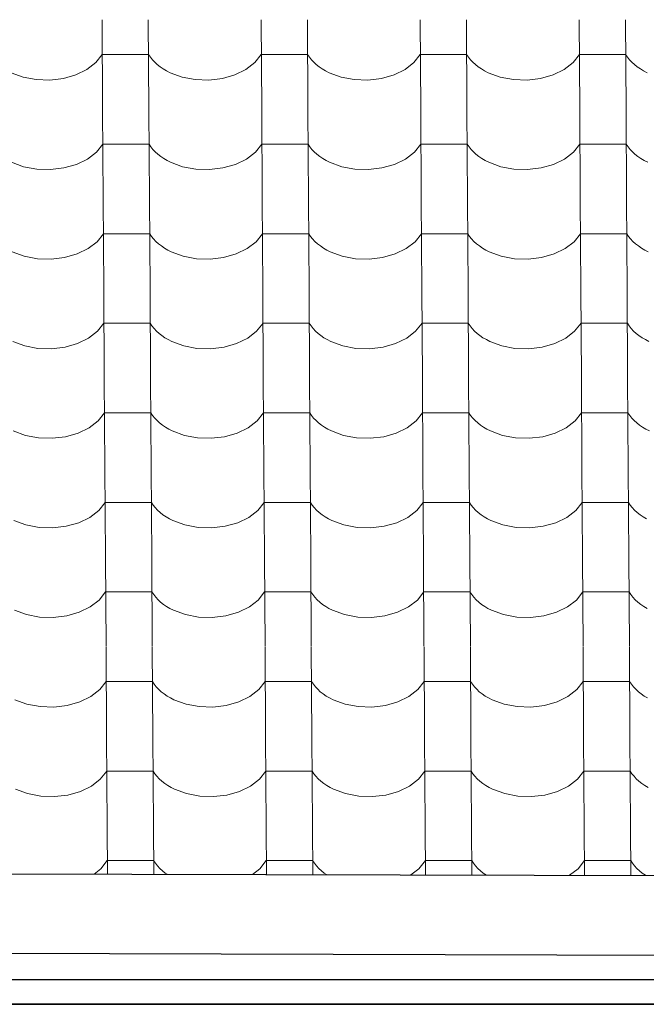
# Model space of a CAD drawing. Header units: millimetres. Extents: x -29001 to 109416, y -1251 to 13451.
# Tile 54 of 163: x -15792 to -15142, y 6987 to 8009. Entities that reach past the tile are written whole.
import ezdxf

# ---------------------------------------------------------------- set-up
doc = ezdxf.new("R2010")
doc.units = ezdxf.units.MM
doc.header["$MEASUREMENT"] = 0
for name, color, linetype in [('POHLED JIŽNÍ_1_Konstrukce - nosné', 7, 'Continuous'), ('POHLED JIŽNÍ_1_Nové_Konstrukce - krov', 7, 'Continuous'), ('POHLED JIŽNÍ_1_Nové_Konstrukce - střechy a skořepiny', 7, 'Continuous'), ('POHLED JIŽNÍ_1_Nové_Konstrukce - římsy', 7, 'Continuous'), ('POHLED JIŽNÍ_1_Nové_Výplně - Povrchové', 7, 'Continuous')]:
    doc.layers.add(name, color=color, linetype=linetype)

# ---------------------------------------------------------------- blocks, each defined once
blk = doc.blocks.new('*X1', base_point=(-31394.7, -25864.9))
at = {"layer": 'POHLED JIŽNÍ_1_Nové_Výplně - Povrchové', "color": 21, "linetype": 'Continuous', "lineweight": 20, "true_color": 0xffaaaa}
for p, q in [((-15706.3, 8009), (-15705.7, 7916.3)), ((-15658.3, 8009), (-15657.7, 7916.3)), ((-15541.3, 8009), (-15540.7, 7916.3)), ((-15493.3, 8009), (-15492.7, 7916.3)), ((-15376.3, 8009), (-15375.7, 7916.3)), ((-15328.3, 8009), (-15327.7, 7916.3)), ((-15211.3, 8009), (-15210.7, 7916.3)), ((-15163.3, 8009), (-15162.7, 7916.3)), ((-15712.7, 7964.5), (-15706.1, 7972.8)), ((-15682.1, 7972.8), (-15706.1, 7972.8)), ((-15658.1, 7972.8), (-15682.1, 7972.8)), ((-15658.1, 7972.8), (-15656.2, 7970.1)), ((-15656.2, 7970.1), (-15654.1, 7967.4)), ((-15654.1, 7967.4), (-15651.7, 7964.8)), ((-15651.7, 7964.8), (-15649, 7962.3)), ((-15547.7, 7964.5), (-15541.1, 7972.8)), ((-15517.1, 7972.8), (-15541.1, 7972.8)), ((-15493.1, 7972.8), (-15517.1, 7972.8)), ((-15493.1, 7972.8), (-15491.2, 7970.1)), ((-15491.2, 7970.1), (-15489.1, 7967.4)), ((-15489.1, 7967.4), (-15486.7, 7964.8)), ((-15486.7, 7964.8), (-15484, 7962.3)), ((-15382.7, 7964.5), (-15376.1, 7972.8)), ((-15352.1, 7972.8), (-15376.1, 7972.8)), ((-15328.1, 7972.8), (-15352.1, 7972.8)), ((-15328.1, 7972.8), (-15326.2, 7970.1)), ((-15326.2, 7970.1), (-15324.1, 7967.4)), ((-15324.1, 7967.4), (-15321.7, 7964.8)), ((-15321.7, 7964.8), (-15319, 7962.3)), ((-15217.7, 7964.5), (-15211.1, 7972.8)), ((-15187.1, 7972.8), (-15211.1, 7972.8)), ((-15163.1, 7972.8), (-15187.1, 7972.8)), ((-15163.1, 7972.8), (-15161.2, 7970.1)), ((-15161.2, 7970.1), (-15159.1, 7967.4)), ((-15159.1, 7967.4), (-15156.7, 7964.8)), ((-15156.7, 7964.8), (-15154, 7962.3)), ((-15733.4, 7951.7), (-15722, 7957.3)), ((-15722, 7957.3), (-15712.7, 7964.5)), ((-15649, 7962.3), (-15646, 7960)), ((-15646, 7960), (-15642.8, 7957.8)), ((-15642.8, 7957.8), (-15639.4, 7955.8)), ((-15639.4, 7955.8), (-15635.7, 7953.9)), ((-15568.4, 7951.7), (-15557, 7957.3)), ((-15557, 7957.3), (-15547.7, 7964.5)), ((-15484, 7962.3), (-15481, 7960)), ((-15481, 7960), (-15477.8, 7957.8)), ((-15477.8, 7957.8), (-15474.4, 7955.8)), ((-15474.4, 7955.8), (-15470.7, 7953.9)), ((-15403.4, 7951.7), (-15392, 7957.3)), ((-15392, 7957.3), (-15382.7, 7964.5)), ((-15319, 7962.3), (-15316, 7960)), ((-15316, 7960), (-15312.8, 7957.8)), ((-15312.8, 7957.8), (-15309.4, 7955.8)), ((-15309.4, 7955.8), (-15305.7, 7953.9)), ((-15238.4, 7951.7), (-15227, 7957.3)), ((-15227, 7957.3), (-15217.7, 7964.5)), ((-15154, 7962.3), (-15151, 7960)), ((-15151, 7960), (-15147.8, 7957.8)), ((-15147.8, 7957.8), (-15144.4, 7955.8)), ((-15144.4, 7955.8), (-15140.8, 7953.9)), ((-15800.7, 7953.9), (-15788.3, 7949.4)), ((-15788.3, 7949.4), (-15774.6, 7946.8)), ((-15774.6, 7946.8), (-15760.4, 7946.3)), ((-15760.4, 7946.3), (-15746.4, 7948)), ((-15746.4, 7948), (-15733.4, 7951.7)), ((-15635.7, 7953.9), (-15623.3, 7949.4)), ((-15623.3, 7949.4), (-15609.6, 7946.8)), ((-15609.6, 7946.8), (-15595.4, 7946.3)), ((-15595.4, 7946.3), (-15581.4, 7948)), ((-15581.4, 7948), (-15568.4, 7951.7)), ((-15470.7, 7953.9), (-15458.3, 7949.4)), ((-15458.3, 7949.4), (-15444.6, 7946.8)), ((-15444.6, 7946.8), (-15430.4, 7946.3)), ((-15430.4, 7946.3), (-15416.5, 7948)), ((-15416.5, 7948), (-15403.4, 7951.7)), ((-15305.7, 7953.9), (-15293.3, 7949.4)), ((-15293.3, 7949.4), (-15279.6, 7946.8)), ((-15279.6, 7946.8), (-15265.4, 7946.3)), ((-15265.4, 7946.3), (-15251.5, 7948)), ((-15251.5, 7948), (-15238.4, 7951.7)), ((-15705.7, 7916), (-15705.2, 7823.3)), ((-15657.7, 7916), (-15657.1, 7823.3)), ((-15540.7, 7916), (-15540.2, 7823.3)), ((-15492.7, 7916), (-15492.1, 7823.3)), ((-15375.7, 7916), (-15375.2, 7823.3)), ((-15327.7, 7916), (-15327.1, 7823.3)), ((-15210.7, 7916), (-15210.2, 7823.3)), ((-15162.7, 7916), (-15162.1, 7823.3)), ((-15712.1, 7871.4), (-15705.5, 7879.8)), ((-15681.5, 7879.8), (-15705.5, 7879.8)), ((-15657.5, 7879.8), (-15681.5, 7879.8)), ((-15657.5, 7879.8), (-15655.6, 7877)), ((-15655.6, 7877), (-15653.5, 7874.3)), ((-15653.5, 7874.3), (-15651.1, 7871.8)), ((-15547.1, 7871.4), (-15540.5, 7879.8)), ((-15516.5, 7879.8), (-15540.5, 7879.8)), ((-15492.5, 7879.8), (-15516.5, 7879.8)), ((-15492.5, 7879.8), (-15490.6, 7877)), ((-15490.6, 7877), (-15488.5, 7874.3)), ((-15488.5, 7874.3), (-15486.1, 7871.8)), ((-15382.1, 7871.4), (-15375.5, 7879.8)), ((-15351.5, 7879.8), (-15375.5, 7879.8)), ((-15327.5, 7879.8), (-15351.5, 7879.8)), ((-15327.5, 7879.8), (-15325.6, 7877)), ((-15325.6, 7877), (-15323.5, 7874.3)), ((-15323.5, 7874.3), (-15321.1, 7871.8)), ((-15217.1, 7871.4), (-15210.5, 7879.8)), ((-15186.5, 7879.8), (-15210.5, 7879.8)), ((-15162.5, 7879.8), (-15186.5, 7879.8)), ((-15162.5, 7879.8), (-15160.6, 7877)), ((-15160.6, 7877), (-15158.5, 7874.3)), ((-15158.5, 7874.3), (-15156.1, 7871.8)), ((-15732.8, 7858.7), (-15721.4, 7864.3)), ((-15721.4, 7864.3), (-15712.1, 7871.4)), ((-15651.1, 7871.8), (-15648.4, 7869.3)), ((-15648.4, 7869.3), (-15645.4, 7867)), ((-15645.4, 7867), (-15642.2, 7864.8)), ((-15642.2, 7864.8), (-15638.8, 7862.8)), ((-15638.8, 7862.8), (-15635.2, 7860.9)), ((-15567.8, 7858.7), (-15556.4, 7864.3)), ((-15556.4, 7864.3), (-15547.1, 7871.4)), ((-15486.1, 7871.8), (-15483.4, 7869.3)), ((-15483.4, 7869.3), (-15480.4, 7867)), ((-15480.4, 7867), (-15477.2, 7864.8)), ((-15477.2, 7864.8), (-15473.8, 7862.8)), ((-15473.8, 7862.8), (-15470.2, 7860.9)), ((-15402.8, 7858.7), (-15391.4, 7864.3)), ((-15391.4, 7864.3), (-15382.1, 7871.4)), ((-15321.1, 7871.8), (-15318.4, 7869.3)), ((-15318.4, 7869.3), (-15315.4, 7867)), ((-15315.4, 7867), (-15312.2, 7864.8)), ((-15312.2, 7864.8), (-15308.8, 7862.8)), ((-15308.8, 7862.8), (-15305.2, 7860.9)), ((-15237.8, 7858.7), (-15226.4, 7864.3)), ((-15226.4, 7864.3), (-15217.1, 7871.4)), ((-15156.1, 7871.8), (-15153.4, 7869.3)), ((-15153.4, 7869.3), (-15150.4, 7867)), ((-15150.4, 7867), (-15147.2, 7864.8)), ((-15147.2, 7864.8), (-15143.8, 7862.8)), ((-15143.8, 7862.8), (-15140.2, 7860.9)), ((-15800.2, 7860.9), (-15787.7, 7856.3)), ((-15787.7, 7856.3), (-15774, 7853.8)), ((-15774, 7853.8), (-15759.8, 7853.3)), ((-15759.8, 7853.3), (-15745.9, 7855)), ((-15745.9, 7855), (-15732.8, 7858.7)), ((-15635.2, 7860.9), (-15622.7, 7856.3)), ((-15622.7, 7856.3), (-15609, 7853.8)), ((-15609, 7853.8), (-15594.8, 7853.3)), ((-15594.8, 7853.3), (-15580.9, 7855)), ((-15580.9, 7855), (-15567.8, 7858.7)), ((-15470.2, 7860.9), (-15457.7, 7856.3)), ((-15457.7, 7856.3), (-15444, 7853.8)), ((-15444, 7853.8), (-15429.8, 7853.3)), ((-15429.8, 7853.3), (-15415.9, 7855)), ((-15415.9, 7855), (-15402.8, 7858.7)), ((-15305.2, 7860.9), (-15292.7, 7856.3)), ((-15292.7, 7856.3), (-15279, 7853.8)), ((-15279, 7853.8), (-15264.8, 7853.3)), ((-15264.8, 7853.3), (-15250.9, 7855)), ((-15250.9, 7855), (-15237.8, 7858.7)), ((-15705.2, 7823), (-15704.6, 7730.3)), ((-15657.1, 7823), (-15656.5, 7730.3)), ((-15540.2, 7823), (-15539.6, 7730.3)), ((-15492.1, 7823), (-15491.5, 7730.3)), ((-15375.2, 7823), (-15374.6, 7730.3)), ((-15327.1, 7823), (-15326.5, 7730.3)), ((-15210.2, 7823), (-15209.6, 7730.3)), ((-15162.1, 7823), (-15161.5, 7730.3)), ((-15711.5, 7778.4), (-15704.9, 7786.8)), ((-15680.9, 7786.8), (-15704.9, 7786.8)), ((-15656.9, 7786.8), (-15680.9, 7786.8)), ((-15656.9, 7786.8), (-15655, 7784)), ((-15655, 7784), (-15652.9, 7781.3)), ((-15652.9, 7781.3), (-15650.5, 7778.7)), ((-15546.5, 7778.4), (-15539.9, 7786.8)), ((-15515.9, 7786.8), (-15539.9, 7786.8)), ((-15491.9, 7786.8), (-15515.9, 7786.8)), ((-15491.9, 7786.8), (-15490.1, 7784)), ((-15490.1, 7784), (-15487.9, 7781.3)), ((-15487.9, 7781.3), (-15485.5, 7778.7)), ((-15381.5, 7778.4), (-15374.9, 7786.8)), ((-15350.9, 7786.8), (-15374.9, 7786.8)), ((-15326.9, 7786.8), (-15350.9, 7786.8)), ((-15326.9, 7786.8), (-15325.1, 7784)), ((-15325.1, 7784), (-15322.9, 7781.3)), ((-15322.9, 7781.3), (-15320.5, 7778.7)), ((-15216.5, 7778.4), (-15209.9, 7786.8)), ((-15185.9, 7786.8), (-15209.9, 7786.8)), ((-15161.9, 7786.8), (-15185.9, 7786.8)), ((-15161.9, 7786.8), (-15160.1, 7784)), ((-15160.1, 7784), (-15157.9, 7781.3)), ((-15157.9, 7781.3), (-15155.5, 7778.7)), ((-15732.2, 7765.7), (-15720.8, 7771.3)), ((-15720.8, 7771.3), (-15711.5, 7778.4)), ((-15650.5, 7778.7), (-15647.8, 7776.3)), ((-15647.8, 7776.3), (-15644.8, 7774)), ((-15644.8, 7774), (-15641.6, 7771.8)), ((-15641.6, 7771.8), (-15638.2, 7769.8)), ((-15567.3, 7765.7), (-15555.8, 7771.3)), ((-15555.8, 7771.3), (-15546.5, 7778.4)), ((-15485.5, 7778.7), (-15482.8, 7776.3)), ((-15482.8, 7776.3), (-15479.8, 7774)), ((-15479.8, 7774), (-15476.6, 7771.8)), ((-15476.6, 7771.8), (-15473.2, 7769.8)), ((-15402.3, 7765.7), (-15390.8, 7771.3)), ((-15390.8, 7771.3), (-15381.5, 7778.4)), ((-15320.5, 7778.7), (-15317.8, 7776.3)), ((-15317.8, 7776.3), (-15314.8, 7774)), ((-15314.8, 7774), (-15311.6, 7771.8)), ((-15311.6, 7771.8), (-15308.2, 7769.8)), ((-15237.3, 7765.7), (-15225.8, 7771.3)), ((-15225.8, 7771.3), (-15216.5, 7778.4)), ((-15155.5, 7778.7), (-15152.8, 7776.3)), ((-15152.8, 7776.3), (-15149.8, 7774)), ((-15149.8, 7774), (-15146.6, 7771.8)), ((-15146.6, 7771.8), (-15143.2, 7769.8)), ((-15799.6, 7767.9), (-15787.1, 7763.3)), ((-15787.1, 7763.3), (-15773.4, 7760.8)), ((-15773.4, 7760.8), (-15759.2, 7760.3)), ((-15759.2, 7760.3), (-15745.3, 7762)), ((-15745.3, 7762), (-15732.2, 7765.7)), ((-15638.2, 7769.8), (-15634.6, 7767.9)), ((-15634.6, 7767.9), (-15622.1, 7763.3)), ((-15622.1, 7763.3), (-15608.4, 7760.8)), ((-15608.4, 7760.8), (-15594.3, 7760.3)), ((-15594.3, 7760.3), (-15580.3, 7762)), ((-15580.3, 7762), (-15567.3, 7765.7)), ((-15473.2, 7769.8), (-15469.6, 7767.9)), ((-15469.6, 7767.9), (-15457.1, 7763.3)), ((-15457.1, 7763.3), (-15443.4, 7760.8)), ((-15443.4, 7760.8), (-15429.3, 7760.3)), ((-15429.3, 7760.3), (-15415.3, 7762)), ((-15415.3, 7762), (-15402.3, 7765.7)), ((-15308.2, 7769.8), (-15304.6, 7767.9)), ((-15304.6, 7767.9), (-15292.1, 7763.3)), ((-15292.1, 7763.3), (-15278.4, 7760.8)), ((-15278.4, 7760.8), (-15264.3, 7760.3)), ((-15264.3, 7760.3), (-15250.3, 7762)), ((-15250.3, 7762), (-15237.3, 7765.7)), ((-15143.2, 7769.8), (-15139.6, 7767.9)), ((-15704.6, 7730), (-15704, 7637.3)), ((-15656.5, 7730), (-15656, 7637.3)), ((-15539.6, 7730), (-15539, 7637.3)), ((-15491.5, 7730), (-15491, 7637.3)), ((-15374.6, 7730), (-15374, 7637.3)), ((-15326.5, 7730), (-15326, 7637.3)), ((-15209.6, 7730), (-15209, 7637.3)), ((-15161.5, 7730), (-15161, 7637.3)), ((-15711, 7685.4), (-15704.3, 7693.8)), ((-15680.3, 7693.8), (-15704.3, 7693.8)), ((-15656.3, 7693.8), (-15680.3, 7693.8)), ((-15656.3, 7693.8), (-15654.5, 7691)), ((-15654.5, 7691), (-15652.3, 7688.3)), ((-15546, 7685.4), (-15539.3, 7693.8)), ((-15515.3, 7693.8), (-15539.3, 7693.8)), ((-15491.3, 7693.8), (-15515.3, 7693.8)), ((-15491.3, 7693.8), (-15489.5, 7691)), ((-15489.5, 7691), (-15487.3, 7688.3)), ((-15381, 7685.4), (-15374.3, 7693.8)), ((-15350.3, 7693.8), (-15374.3, 7693.8)), ((-15326.3, 7693.8), (-15350.3, 7693.8)), ((-15326.3, 7693.8), (-15324.5, 7691)), ((-15324.5, 7691), (-15322.3, 7688.3)), ((-15216, 7685.4), (-15209.4, 7693.8)), ((-15185.3, 7693.8), (-15209.4, 7693.8)), ((-15161.3, 7693.8), (-15185.3, 7693.8)), ((-15161.3, 7693.8), (-15159.5, 7691)), ((-15159.5, 7691), (-15157.3, 7688.3)), ((-15720.2, 7678.3), (-15711, 7685.4)), ((-15652.3, 7688.3), (-15649.9, 7685.7)), ((-15649.9, 7685.7), (-15647.2, 7683.3)), ((-15647.2, 7683.3), (-15644.3, 7680.9)), ((-15644.3, 7680.9), (-15641.1, 7678.8)), ((-15641.1, 7678.8), (-15637.6, 7676.8)), ((-15555.2, 7678.3), (-15546, 7685.4)), ((-15487.3, 7688.3), (-15484.9, 7685.7)), ((-15484.9, 7685.7), (-15482.2, 7683.3)), ((-15482.2, 7683.3), (-15479.3, 7680.9)), ((-15479.3, 7680.9), (-15476.1, 7678.8)), ((-15476.1, 7678.8), (-15472.6, 7676.8)), ((-15390.2, 7678.3), (-15381, 7685.4)), ((-15322.3, 7688.3), (-15319.9, 7685.7)), ((-15319.9, 7685.7), (-15317.2, 7683.3)), ((-15317.2, 7683.3), (-15314.3, 7680.9)), ((-15314.3, 7680.9), (-15311.1, 7678.8)), ((-15311.1, 7678.8), (-15307.6, 7676.8)), ((-15225.2, 7678.3), (-15216, 7685.4)), ((-15157.3, 7688.3), (-15154.9, 7685.7)), ((-15154.9, 7685.7), (-15152.2, 7683.3)), ((-15152.2, 7683.3), (-15149.3, 7680.9)), ((-15149.3, 7680.9), (-15146.1, 7678.8)), ((-15146.1, 7678.8), (-15142.6, 7676.8)), ((-15799, 7674.9), (-15786.5, 7670.3)), ((-15786.5, 7670.3), (-15772.8, 7667.7)), ((-15758.7, 7667.3), (-15744.7, 7668.9)), ((-15744.7, 7668.9), (-15731.7, 7672.7)), ((-15731.7, 7672.7), (-15720.2, 7678.3)), ((-15637.6, 7676.8), (-15634, 7674.9)), ((-15634, 7674.9), (-15621.5, 7670.3)), ((-15621.5, 7670.3), (-15607.9, 7667.7)), ((-15593.7, 7667.3), (-15579.7, 7668.9)), ((-15579.7, 7668.9), (-15566.7, 7672.7)), ((-15566.7, 7672.7), (-15555.2, 7678.3)), ((-15472.6, 7676.8), (-15469, 7674.9)), ((-15469, 7674.9), (-15456.5, 7670.3)), ((-15456.5, 7670.3), (-15442.9, 7667.7)), ((-15428.7, 7667.3), (-15414.7, 7668.9)), ((-15414.7, 7668.9), (-15401.7, 7672.7)), ((-15401.7, 7672.7), (-15390.2, 7678.3)), ((-15307.6, 7676.8), (-15304, 7674.9)), ((-15304, 7674.9), (-15291.5, 7670.3)), ((-15291.5, 7670.3), (-15277.9, 7667.7)), ((-15263.7, 7667.3), (-15249.7, 7668.9)), ((-15249.7, 7668.9), (-15236.7, 7672.7)), ((-15236.7, 7672.7), (-15225.2, 7678.3)), ((-15142.6, 7676.8), (-15139, 7674.9)), ((-15772.8, 7667.7), (-15758.7, 7667.3)), ((-15607.9, 7667.7), (-15593.7, 7667.3)), ((-15442.9, 7667.7), (-15428.7, 7667.3)), ((-15277.9, 7667.7), (-15263.7, 7667.3)), ((-15704, 7637), (-15703.4, 7544.3)), ((-15656, 7637), (-15655.4, 7544.3)), ((-15539, 7637), (-15538.4, 7544.3)), ((-15491, 7637), (-15490.4, 7544.3)), ((-15374, 7637), (-15373.4, 7544.3)), ((-15326, 7637), (-15325.4, 7544.3)), ((-15209, 7637), (-15208.4, 7544.3)), ((-15161, 7637), (-15160.4, 7544.3)), ((-15710.4, 7592.4), (-15703.8, 7600.8)), ((-15679.7, 7600.8), (-15703.8, 7600.8)), ((-15655.7, 7600.8), (-15679.7, 7600.8)), ((-15655.7, 7600.8), (-15653.9, 7598)), ((-15653.9, 7598), (-15651.7, 7595.3)), ((-15545.4, 7592.4), (-15538.8, 7600.8)), ((-15514.7, 7600.8), (-15538.8, 7600.8)), ((-15490.7, 7600.8), (-15514.7, 7600.8)), ((-15490.7, 7600.8), (-15488.9, 7598)), ((-15488.9, 7598), (-15486.8, 7595.3)), ((-15380.4, 7592.4), (-15373.8, 7600.8)), ((-15349.8, 7600.8), (-15373.8, 7600.8)), ((-15325.7, 7600.8), (-15349.8, 7600.8)), ((-15325.7, 7600.8), (-15323.9, 7598)), ((-15323.9, 7598), (-15321.8, 7595.3)), ((-15215.4, 7592.4), (-15208.8, 7600.8)), ((-15184.8, 7600.8), (-15208.8, 7600.8)), ((-15160.7, 7600.8), (-15184.8, 7600.8)), ((-15160.7, 7600.8), (-15158.9, 7598)), ((-15158.9, 7598), (-15156.8, 7595.3)), ((-15719.6, 7585.2), (-15710.4, 7592.4)), ((-15651.7, 7595.3), (-15649.3, 7592.7)), ((-15649.3, 7592.7), (-15646.6, 7590.3)), ((-15646.6, 7590.3), (-15643.7, 7587.9)), ((-15643.7, 7587.9), (-15640.5, 7585.8)), ((-15554.6, 7585.2), (-15545.4, 7592.4)), ((-15486.8, 7595.3), (-15484.3, 7592.7)), ((-15484.3, 7592.7), (-15481.6, 7590.3)), ((-15481.6, 7590.3), (-15478.7, 7587.9)), ((-15478.7, 7587.9), (-15475.5, 7585.8)), ((-15389.6, 7585.2), (-15380.4, 7592.4)), ((-15321.8, 7595.3), (-15319.3, 7592.7)), ((-15319.3, 7592.7), (-15316.6, 7590.3)), ((-15316.6, 7590.3), (-15313.7, 7587.9)), ((-15313.7, 7587.9), (-15310.5, 7585.8)), ((-15224.7, 7585.2), (-15215.4, 7592.4)), ((-15156.8, 7595.3), (-15154.3, 7592.7)), ((-15154.3, 7592.7), (-15151.6, 7590.3)), ((-15151.6, 7590.3), (-15148.7, 7587.9)), ((-15148.7, 7587.9), (-15145.5, 7585.8)), ((-15798.4, 7581.9), (-15785.9, 7577.3)), ((-15785.9, 7577.3), (-15772.3, 7574.7)), ((-15744.1, 7575.9), (-15731.1, 7579.7)), ((-15731.1, 7579.7), (-15719.6, 7585.2)), ((-15640.5, 7585.8), (-15637, 7583.7)), ((-15637, 7583.7), (-15633.4, 7581.9)), ((-15633.4, 7581.9), (-15620.9, 7577.3)), ((-15620.9, 7577.3), (-15607.3, 7574.7)), ((-15579.1, 7575.9), (-15566.1, 7579.7)), ((-15566.1, 7579.7), (-15554.6, 7585.2)), ((-15475.5, 7585.8), (-15472.1, 7583.7)), ((-15472.1, 7583.7), (-15468.4, 7581.9)), ((-15468.4, 7581.9), (-15455.9, 7577.3)), ((-15455.9, 7577.3), (-15442.3, 7574.7)), ((-15414.1, 7575.9), (-15401.1, 7579.7)), ((-15401.1, 7579.7), (-15389.6, 7585.2)), ((-15310.5, 7585.8), (-15307.1, 7583.7)), ((-15307.1, 7583.7), (-15303.4, 7581.9)), ((-15303.4, 7581.9), (-15290.9, 7577.3)), ((-15290.9, 7577.3), (-15277.3, 7574.7)), ((-15249.1, 7575.9), (-15236.1, 7579.7)), ((-15236.1, 7579.7), (-15224.7, 7585.2)), ((-15145.5, 7585.8), (-15142.1, 7583.7)), ((-15142.1, 7583.7), (-15138.4, 7581.9)), ((-15772.3, 7574.7), (-15758.1, 7574.3)), ((-15758.1, 7574.3), (-15744.1, 7575.9)), ((-15607.3, 7574.7), (-15593.1, 7574.3)), ((-15593.1, 7574.3), (-15579.1, 7575.9)), ((-15442.3, 7574.7), (-15428.1, 7574.3)), ((-15428.1, 7574.3), (-15414.1, 7575.9)), ((-15277.3, 7574.7), (-15263.1, 7574.3)), ((-15263.1, 7574.3), (-15249.1, 7575.9)), ((-15703.4, 7544), (-15702.8, 7451.3)), ((-15655.4, 7544), (-15654.8, 7451.3)), ((-15538.4, 7544), (-15537.8, 7451.3)), ((-15490.4, 7544), (-15489.8, 7451.3)), ((-15373.4, 7544), (-15372.8, 7451.3)), ((-15325.4, 7544), (-15324.8, 7451.3)), ((-15208.4, 7544), (-15207.8, 7451.3)), ((-15160.4, 7544), (-15159.8, 7451.3)), ((-15709.8, 7499.4), (-15703.2, 7507.8)), ((-15679.2, 7507.8), (-15703.2, 7507.8)), ((-15655.1, 7507.8), (-15679.2, 7507.8)), ((-15655.1, 7507.8), (-15653.3, 7505)), ((-15653.3, 7505), (-15651.2, 7502.3)), ((-15544.8, 7499.4), (-15538.2, 7507.8)), ((-15514.2, 7507.8), (-15538.2, 7507.8)), ((-15490.1, 7507.8), (-15514.2, 7507.8)), ((-15490.1, 7507.8), (-15488.3, 7505)), ((-15488.3, 7505), (-15486.2, 7502.3)), ((-15379.8, 7499.4), (-15373.2, 7507.8)), ((-15349.2, 7507.8), (-15373.2, 7507.8)), ((-15325.2, 7507.8), (-15349.2, 7507.8)), ((-15325.2, 7507.8), (-15323.3, 7505)), ((-15323.3, 7505), (-15321.2, 7502.3)), ((-15214.8, 7499.4), (-15208.2, 7507.8)), ((-15184.2, 7507.8), (-15208.2, 7507.8)), ((-15160.2, 7507.8), (-15184.2, 7507.8)), ((-15160.2, 7507.8), (-15158.3, 7505)), ((-15158.3, 7505), (-15156.2, 7502.3)), ((-15719.1, 7492.2), (-15709.8, 7499.4)), ((-15651.2, 7502.3), (-15648.7, 7499.7)), ((-15648.7, 7499.7), (-15646, 7497.3)), ((-15646, 7497.3), (-15643.1, 7494.9)), ((-15643.1, 7494.9), (-15639.9, 7492.8)), ((-15554.1, 7492.2), (-15544.8, 7499.4)), ((-15486.2, 7502.3), (-15483.7, 7499.7)), ((-15483.7, 7499.7), (-15481, 7497.3)), ((-15481, 7497.3), (-15478.1, 7494.9)), ((-15478.1, 7494.9), (-15474.9, 7492.8)), ((-15389.1, 7492.2), (-15379.8, 7499.4)), ((-15321.2, 7502.3), (-15318.7, 7499.7)), ((-15318.7, 7499.7), (-15316.1, 7497.3)), ((-15316.1, 7497.3), (-15313.1, 7494.9)), ((-15313.1, 7494.9), (-15309.9, 7492.8)), ((-15224.1, 7492.2), (-15214.8, 7499.4)), ((-15156.2, 7502.3), (-15153.8, 7499.7)), ((-15153.8, 7499.7), (-15151.1, 7497.3)), ((-15151.1, 7497.3), (-15148.1, 7494.9)), ((-15148.1, 7494.9), (-15144.9, 7492.8)), ((-15797.8, 7488.9), (-15785.4, 7484.3)), ((-15785.4, 7484.3), (-15771.7, 7481.7)), ((-15743.5, 7482.9), (-15730.5, 7486.6)), ((-15730.5, 7486.6), (-15719.1, 7492.2)), ((-15639.9, 7492.8), (-15636.5, 7490.7)), ((-15636.5, 7490.7), (-15632.8, 7488.9)), ((-15632.8, 7488.9), (-15620.4, 7484.3)), ((-15620.4, 7484.3), (-15606.7, 7481.7)), ((-15578.5, 7482.9), (-15565.5, 7486.6)), ((-15565.5, 7486.6), (-15554.1, 7492.2)), ((-15474.9, 7492.8), (-15471.5, 7490.7)), ((-15471.5, 7490.7), (-15467.8, 7488.9)), ((-15467.8, 7488.9), (-15455.4, 7484.3)), ((-15455.4, 7484.3), (-15441.7, 7481.7)), ((-15413.5, 7482.9), (-15400.5, 7486.6)), ((-15400.5, 7486.6), (-15389.1, 7492.2)), ((-15309.9, 7492.8), (-15306.5, 7490.7)), ((-15306.5, 7490.7), (-15302.8, 7488.9)), ((-15302.8, 7488.9), (-15290.4, 7484.3)), ((-15290.4, 7484.3), (-15276.7, 7481.7)), ((-15248.5, 7482.9), (-15235.5, 7486.6)), ((-15235.5, 7486.6), (-15224.1, 7492.2)), ((-15144.9, 7492.8), (-15141.5, 7490.7)), ((-15771.7, 7481.7), (-15757.5, 7481.3)), ((-15757.5, 7481.3), (-15743.5, 7482.9)), ((-15606.7, 7481.7), (-15592.5, 7481.3)), ((-15592.5, 7481.3), (-15578.5, 7482.9)), ((-15441.7, 7481.7), (-15427.5, 7481.3)), ((-15427.5, 7481.3), (-15413.5, 7482.9)), ((-15276.7, 7481.7), (-15262.5, 7481.3)), ((-15262.5, 7481.3), (-15248.5, 7482.9)), ((-15702.8, 7450.9), (-15702.2, 7358.3)), ((-15654.8, 7450.9), (-15654.2, 7358.3)), ((-15537.8, 7450.9), (-15537.2, 7358.3)), ((-15489.8, 7450.9), (-15489.2, 7358.3)), ((-15372.8, 7450.9), (-15372.3, 7358.3)), ((-15324.8, 7450.9), (-15324.2, 7358.3)), ((-15207.8, 7450.9), (-15207.3, 7358.3)), ((-15159.8, 7450.9), (-15159.2, 7358.3)), ((-15709.2, 7406.4), (-15702.6, 7414.8)), ((-15678.6, 7414.8), (-15702.6, 7414.8)), ((-15654.6, 7414.8), (-15678.6, 7414.8)), ((-15654.6, 7414.8), (-15652.7, 7412)), ((-15544.2, 7406.4), (-15537.6, 7414.8)), ((-15513.6, 7414.8), (-15537.6, 7414.8)), ((-15489.6, 7414.8), (-15513.6, 7414.8)), ((-15489.6, 7414.8), (-15487.7, 7412)), ((-15379.2, 7406.4), (-15372.6, 7414.8)), ((-15348.6, 7414.8), (-15372.6, 7414.8)), ((-15324.6, 7414.8), (-15348.6, 7414.8)), ((-15324.6, 7414.8), (-15322.7, 7412)), ((-15214.2, 7406.4), (-15207.6, 7414.8)), ((-15183.6, 7414.8), (-15207.6, 7414.8)), ((-15159.6, 7414.8), (-15183.6, 7414.8)), ((-15159.6, 7414.8), (-15157.7, 7412)), ((-15718.5, 7399.2), (-15709.2, 7406.4)), ((-15652.7, 7412), (-15650.6, 7409.3)), ((-15650.6, 7409.3), (-15648.2, 7406.7)), ((-15648.2, 7406.7), (-15645.5, 7404.2)), ((-15645.5, 7404.2), (-15642.5, 7401.9)), ((-15553.5, 7399.2), (-15544.2, 7406.4)), ((-15487.7, 7412), (-15485.6, 7409.3)), ((-15485.6, 7409.3), (-15483.2, 7406.7)), ((-15483.2, 7406.7), (-15480.5, 7404.2)), ((-15480.5, 7404.2), (-15477.5, 7401.9)), ((-15388.5, 7399.2), (-15379.2, 7406.4)), ((-15322.7, 7412), (-15320.6, 7409.3)), ((-15320.6, 7409.3), (-15318.2, 7406.7)), ((-15318.2, 7406.7), (-15315.5, 7404.2)), ((-15315.5, 7404.2), (-15312.5, 7401.9)), ((-15223.5, 7399.2), (-15214.2, 7406.4)), ((-15157.7, 7412), (-15155.6, 7409.3)), ((-15155.6, 7409.3), (-15153.2, 7406.7)), ((-15153.2, 7406.7), (-15150.5, 7404.2)), ((-15150.5, 7404.2), (-15147.5, 7401.9)), ((-15797.3, 7395.9), (-15784.8, 7391.3)), ((-15743, 7389.9), (-15729.9, 7393.6)), ((-15729.9, 7393.6), (-15718.5, 7399.2)), ((-15642.5, 7401.9), (-15639.3, 7399.7)), ((-15639.3, 7399.7), (-15635.9, 7397.7)), ((-15635.9, 7397.7), (-15632.3, 7395.9)), ((-15632.3, 7395.9), (-15619.8, 7391.3)), ((-15578, 7389.9), (-15564.9, 7393.6)), ((-15564.9, 7393.6), (-15553.5, 7399.2)), ((-15477.5, 7401.9), (-15474.3, 7399.7)), ((-15474.3, 7399.7), (-15470.9, 7397.7)), ((-15470.9, 7397.7), (-15467.3, 7395.9)), ((-15467.3, 7395.9), (-15454.8, 7391.3)), ((-15413, 7389.9), (-15399.9, 7393.6)), ((-15399.9, 7393.6), (-15388.5, 7399.2)), ((-15312.5, 7401.9), (-15309.3, 7399.7)), ((-15309.3, 7399.7), (-15305.9, 7397.7)), ((-15305.9, 7397.7), (-15302.3, 7395.9)), ((-15302.3, 7395.9), (-15289.8, 7391.3)), ((-15248, 7389.9), (-15234.9, 7393.6)), ((-15234.9, 7393.6), (-15223.5, 7399.2)), ((-15147.5, 7401.9), (-15144.3, 7399.7)), ((-15144.3, 7399.7), (-15140.9, 7397.7)), ((-15784.8, 7391.3), (-15771.1, 7388.7)), ((-15771.1, 7388.7), (-15756.9, 7388.2)), ((-15756.9, 7388.2), (-15743, 7389.9)), ((-15619.8, 7391.3), (-15606.1, 7388.7)), ((-15606.1, 7388.7), (-15591.9, 7388.2)), ((-15591.9, 7388.2), (-15578, 7389.9)), ((-15454.8, 7391.3), (-15441.1, 7388.7)), ((-15441.1, 7388.7), (-15426.9, 7388.2)), ((-15426.9, 7388.2), (-15413, 7389.9)), ((-15289.8, 7391.3), (-15276.1, 7388.7)), ((-15276.1, 7388.7), (-15261.9, 7388.2)), ((-15261.9, 7388.2), (-15248, 7389.9)), ((-15702.2, 7357.9), (-15701.7, 7265.3)), ((-15654.2, 7357.9), (-15653.6, 7265.3)), ((-15537.2, 7357.9), (-15536.7, 7265.3)), ((-15489.2, 7357.9), (-15488.6, 7265.3)), ((-15372.2, 7357.9), (-15371.7, 7265.3)), ((-15324.2, 7357.9), (-15323.6, 7265.3)), ((-15207.3, 7357.9), (-15206.7, 7265.3)), ((-15159.2, 7357.9), (-15158.6, 7265.3)), ((-15708.6, 7313.4), (-15702, 7321.8)), ((-15678, 7321.8), (-15702, 7321.8)), ((-15654, 7321.8), (-15678, 7321.8)), ((-15654, 7321.8), (-15652.1, 7319)), ((-15543.6, 7313.4), (-15537, 7321.8)), ((-15513, 7321.8), (-15537, 7321.8)), ((-15489, 7321.8), (-15513, 7321.8)), ((-15489, 7321.8), (-15487.1, 7319)), ((-15378.6, 7313.4), (-15372, 7321.8)), ((-15348, 7321.8), (-15372, 7321.8)), ((-15324, 7321.8), (-15348, 7321.8)), ((-15324, 7321.8), (-15322.1, 7319)), ((-15213.6, 7313.4), (-15207, 7321.8)), ((-15183, 7321.8), (-15207, 7321.8)), ((-15159, 7321.8), (-15183, 7321.8)), ((-15159, 7321.8), (-15157.1, 7319)), ((-15717.9, 7306.2), (-15708.6, 7313.4)), ((-15652.1, 7319), (-15650, 7316.3)), ((-15650, 7316.3), (-15647.6, 7313.7)), ((-15647.6, 7313.7), (-15644.9, 7311.2)), ((-15644.9, 7311.2), (-15641.9, 7308.9)), ((-15552.9, 7306.2), (-15543.6, 7313.4)), ((-15487.1, 7319), (-15485, 7316.3)), ((-15485, 7316.3), (-15482.6, 7313.7)), ((-15482.6, 7313.7), (-15479.9, 7311.2)), ((-15479.9, 7311.2), (-15476.9, 7308.9)), ((-15387.9, 7306.2), (-15378.6, 7313.4)), ((-15322.1, 7319), (-15320, 7316.3)), ((-15320, 7316.3), (-15317.6, 7313.7)), ((-15317.6, 7313.7), (-15314.9, 7311.2)), ((-15314.9, 7311.2), (-15311.9, 7308.9)), ((-15222.9, 7306.2), (-15213.6, 7313.4)), ((-15157.1, 7319), (-15155, 7316.3)), ((-15155, 7316.3), (-15152.6, 7313.7)), ((-15152.6, 7313.7), (-15149.9, 7311.2)), ((-15149.9, 7311.2), (-15146.9, 7308.9)), ((-15796.7, 7302.9), (-15784.2, 7298.3)), ((-15742.4, 7296.9), (-15729.3, 7300.6)), ((-15729.3, 7300.6), (-15717.9, 7306.2)), ((-15641.9, 7308.9), (-15638.7, 7306.7)), ((-15638.7, 7306.7), (-15635.3, 7304.7)), ((-15635.3, 7304.7), (-15631.7, 7302.9)), ((-15631.7, 7302.9), (-15619.2, 7298.3)), ((-15577.4, 7296.9), (-15564.3, 7300.6)), ((-15564.3, 7300.6), (-15552.9, 7306.2)), ((-15476.9, 7308.9), (-15473.7, 7306.7)), ((-15473.7, 7306.7), (-15470.3, 7304.7)), ((-15470.3, 7304.7), (-15466.7, 7302.9)), ((-15466.7, 7302.9), (-15454.2, 7298.3)), ((-15412.4, 7296.9), (-15399.3, 7300.6)), ((-15399.3, 7300.6), (-15387.9, 7306.2)), ((-15311.9, 7308.9), (-15308.7, 7306.7)), ((-15308.7, 7306.7), (-15305.3, 7304.7)), ((-15305.3, 7304.7), (-15301.7, 7302.9)), ((-15301.7, 7302.9), (-15289.2, 7298.3)), ((-15247.4, 7296.9), (-15234.3, 7300.6)), ((-15234.3, 7300.6), (-15222.9, 7306.2)), ((-15146.9, 7308.9), (-15143.7, 7306.7)), ((-15143.7, 7306.7), (-15140.3, 7304.7)), ((-15784.2, 7298.3), (-15770.5, 7295.7)), ((-15770.5, 7295.7), (-15756.3, 7295.2)), ((-15756.3, 7295.2), (-15742.4, 7296.9)), ((-15619.2, 7298.3), (-15605.5, 7295.7)), ((-15605.5, 7295.7), (-15591.3, 7295.2)), ((-15591.3, 7295.2), (-15577.4, 7296.9)), ((-15454.2, 7298.3), (-15440.5, 7295.7)), ((-15440.5, 7295.7), (-15426.3, 7295.2)), ((-15426.3, 7295.2), (-15412.4, 7296.9)), ((-15289.2, 7298.3), (-15275.5, 7295.7)), ((-15275.5, 7295.7), (-15261.3, 7295.2)), ((-15261.3, 7295.2), (-15247.4, 7296.9)), ((-15701.7, 7264.9), (-15701.1, 7172.3)), ((-15653.6, 7264.9), (-15653, 7172.3)), ((-15536.7, 7264.9), (-15536.1, 7172.3)), ((-15488.6, 7264.9), (-15488.1, 7172.3)), ((-15371.7, 7264.9), (-15371.1, 7172.3)), ((-15323.6, 7264.9), (-15323.1, 7172.3)), ((-15206.7, 7264.9), (-15206.1, 7172.3)), ((-15158.6, 7264.9), (-15158.1, 7172.3)), ((-15708.1, 7220.4), (-15701.4, 7228.8)), ((-15677.4, 7228.8), (-15701.4, 7228.8)), ((-15653.4, 7228.8), (-15677.4, 7228.8)), ((-15653.4, 7228.8), (-15651.6, 7226)), ((-15543.1, 7220.4), (-15536.4, 7228.8)), ((-15512.4, 7228.8), (-15536.4, 7228.8)), ((-15488.4, 7228.8), (-15512.4, 7228.8)), ((-15488.4, 7228.8), (-15486.6, 7226)), ((-15378.1, 7220.4), (-15371.4, 7228.8)), ((-15347.4, 7228.8), (-15371.4, 7228.8)), ((-15323.4, 7228.8), (-15347.4, 7228.8)), ((-15323.4, 7228.8), (-15321.6, 7226)), ((-15213.1, 7220.4), (-15206.4, 7228.8)), ((-15182.4, 7228.8), (-15206.4, 7228.8)), ((-15158.4, 7228.8), (-15182.4, 7228.8)), ((-15158.4, 7228.8), (-15156.6, 7226)), ((-15717.3, 7213.2), (-15708.1, 7220.4)), ((-15651.6, 7226), (-15649.4, 7223.3)), ((-15649.4, 7223.3), (-15647, 7220.7)), ((-15647, 7220.7), (-15644.3, 7218.2)), ((-15552.3, 7213.2), (-15543.1, 7220.4)), ((-15486.6, 7226), (-15484.4, 7223.3)), ((-15484.4, 7223.3), (-15482, 7220.7)), ((-15482, 7220.7), (-15479.3, 7218.2)), ((-15387.3, 7213.2), (-15378.1, 7220.4)), ((-15321.6, 7226), (-15319.4, 7223.3)), ((-15319.4, 7223.3), (-15317, 7220.7)), ((-15317, 7220.7), (-15314.3, 7218.2)), ((-15222.3, 7213.2), (-15213.1, 7220.4)), ((-15156.6, 7226), (-15154.4, 7223.3)), ((-15154.4, 7223.3), (-15152, 7220.7)), ((-15152, 7220.7), (-15149.3, 7218.2)), ((-15796.1, 7209.9), (-15783.6, 7205.3)), ((-15728.8, 7207.6), (-15717.3, 7213.2)), ((-15644.3, 7218.2), (-15641.3, 7215.9)), ((-15641.3, 7215.9), (-15638.1, 7213.7)), ((-15638.1, 7213.7), (-15634.7, 7211.7)), ((-15634.7, 7211.7), (-15631.1, 7209.9)), ((-15631.1, 7209.9), (-15618.6, 7205.3)), ((-15563.8, 7207.6), (-15552.3, 7213.2)), ((-15479.3, 7218.2), (-15476.3, 7215.9)), ((-15476.3, 7215.9), (-15473.2, 7213.7)), ((-15473.2, 7213.7), (-15469.7, 7211.7)), ((-15469.7, 7211.7), (-15466.1, 7209.9)), ((-15466.1, 7209.9), (-15453.6, 7205.3)), ((-15398.8, 7207.6), (-15387.3, 7213.2)), ((-15314.3, 7218.2), (-15311.4, 7215.9)), ((-15311.4, 7215.9), (-15308.2, 7213.7)), ((-15308.2, 7213.7), (-15304.7, 7211.7)), ((-15304.7, 7211.7), (-15301.1, 7209.9)), ((-15301.1, 7209.9), (-15288.6, 7205.3)), ((-15233.8, 7207.6), (-15222.3, 7213.2)), ((-15149.3, 7218.2), (-15146.4, 7215.9)), ((-15146.4, 7215.9), (-15143.2, 7213.7)), ((-15143.2, 7213.7), (-15139.7, 7211.7)), ((-15783.6, 7205.3), (-15769.9, 7202.7)), ((-15769.9, 7202.7), (-15755.8, 7202.2)), ((-15755.8, 7202.2), (-15741.8, 7203.9)), ((-15741.8, 7203.9), (-15728.8, 7207.6)), ((-15618.6, 7205.3), (-15604.9, 7202.7)), ((-15604.9, 7202.7), (-15590.8, 7202.2)), ((-15590.8, 7202.2), (-15576.8, 7203.9)), ((-15576.8, 7203.9), (-15563.8, 7207.6)), ((-15453.6, 7205.3), (-15439.9, 7202.7)), ((-15439.9, 7202.7), (-15425.8, 7202.2)), ((-15425.8, 7202.2), (-15411.8, 7203.9)), ((-15411.8, 7203.9), (-15398.8, 7207.6)), ((-15288.6, 7205.3), (-15274.9, 7202.7)), ((-15274.9, 7202.7), (-15260.8, 7202.2)), ((-15260.8, 7202.2), (-15246.8, 7203.9)), ((-15246.8, 7203.9), (-15233.8, 7207.6)), ((-15701.1, 7171.9), (-15700.8, 7121.8)), ((-15653, 7171.9), (-15652.7, 7121.7)), ((-15536.1, 7171.9), (-15535.8, 7121.4)), ((-15488, 7171.9), (-15487.7, 7121.2)), ((-15371.1, 7171.9), (-15370.8, 7120.9)), ((-15323.1, 7171.9), (-15322.7, 7120.8)), ((-15206.1, 7171.9), (-15205.8, 7120.5)), ((-15158.1, 7171.9), (-15157.7, 7120.3)), ((-15714.6, 7121.8), (-15707.5, 7127.4)), ((-15707.5, 7127.4), (-15700.9, 7135.8)), ((-15676.8, 7135.8), (-15700.9, 7135.8)), ((-15652.8, 7135.8), (-15676.8, 7135.8)), ((-15652.8, 7135.8), (-15651, 7133)), ((-15651, 7133), (-15648.8, 7130.3)), ((-15648.8, 7130.3), (-15646.4, 7127.7)), ((-15646.4, 7127.7), (-15643.7, 7125.2)), ((-15550.2, 7121.4), (-15542.5, 7127.4)), ((-15542.5, 7127.4), (-15535.9, 7135.8)), ((-15511.8, 7135.8), (-15535.9, 7135.8)), ((-15487.8, 7135.8), (-15511.8, 7135.8)), ((-15487.8, 7135.8), (-15486, 7133)), ((-15486, 7133), (-15483.8, 7130.3)), ((-15483.8, 7130.3), (-15481.4, 7127.7)), ((-15481.4, 7127.7), (-15478.7, 7125.2)), ((-15385.8, 7121), (-15377.5, 7127.4)), ((-15377.5, 7127.4), (-15370.9, 7135.8)), ((-15346.8, 7135.8), (-15370.9, 7135.8)), ((-15322.8, 7135.8), (-15346.8, 7135.8)), ((-15322.8, 7135.8), (-15321, 7133)), ((-15321, 7133), (-15318.8, 7130.3)), ((-15318.8, 7130.3), (-15316.4, 7127.7)), ((-15316.4, 7127.7), (-15313.7, 7125.2)), ((-15221.3, 7120.5), (-15212.5, 7127.4)), ((-15212.5, 7127.4), (-15205.9, 7135.8)), ((-15181.8, 7135.8), (-15205.9, 7135.8)), ((-15157.8, 7135.8), (-15181.8, 7135.8)), ((-15157.8, 7135.8), (-15156, 7133)), ((-15156, 7133), (-15153.8, 7130.3)), ((-15153.8, 7130.3), (-15151.4, 7127.7)), ((-15151.4, 7127.7), (-15148.7, 7125.2)), ((-15643.7, 7125.2), (-15640.8, 7122.9)), ((-15640.8, 7122.9), (-15638.9, 7121.6)), ((-15478.7, 7125.2), (-15475.8, 7122.9)), ((-15475.8, 7122.9), (-15473.3, 7121.2)), ((-15313.7, 7125.2), (-15310.8, 7122.9)), ((-15310.8, 7122.9), (-15307.6, 7120.7)), ((-15148.7, 7125.2), (-15145.8, 7122.9)), ((-15145.8, 7122.9), (-15142.6, 7120.7)), ((-15142.6, 7120.7), (-15141.9, 7120.3))]:
    blk.add_line(p, q, dxfattribs=at)

msp = doc.modelspace()

# ---------------------------------------------------------------- linework, layer by layer
at = {"layer": 'POHLED JIŽNÍ_1_Nové_Konstrukce - krov', "color": 1, "linetype": 'Continuous', "lineweight": 25}
msp.add_line((-20791.4, 6986.6), (-11, 6986.6), dxfattribs=at)
at = {"layer": 'POHLED JIŽNÍ_1_Nové_Konstrukce - střechy a skořepiny', "color": 1, "linetype": 'Continuous', "lineweight": 25}
for p, q in [((-20791.8, 7135.6), (-11.9, 7079.2)), ((-20792.2, 7053.1), (-5590.7, 7011.9))]:
    msp.add_line(p, q, dxfattribs=at)
at = {"layer": 'POHLED JIŽNÍ_1_Nové_Konstrukce - římsy', "color": 1, "linetype": 'Continuous', "lineweight": 25}
for p, q in [((-5590.7, 7011.9), (-20645.2, 7011.9)), ((-132.3, 6986.6), (-20645.2, 6986.6))]:
    msp.add_line(p, q, dxfattribs=at)

# ---------------------------------------------------------------- block references
at = {"layer": 'POHLED JIŽNÍ_1_Konstrukce - nosné', "color": 9, "linetype": 'Continuous', "lineweight": 13}
msp.add_blockref('*X1', (-31394.7, -25864.9), dxfattribs=at)

doc.saveas('drawing.dxf')
